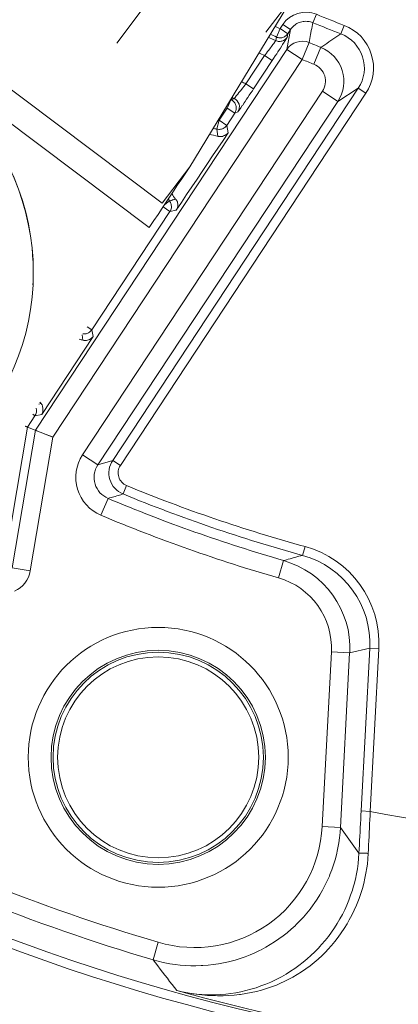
# Model space of a CAD drawing. Header units: inches. Extents: x 0 to 210, y -297 to 0.
# Tile 9 of 76: x 92.45 to 96.59, y -224.68 to -213.9. Entities that reach past the tile are written whole.
import ezdxf

# ---------------------------------------------------------------- set-up
doc = ezdxf.new("R2010")
doc.units = ezdxf.units.IN
doc.header["$MEASUREMENT"] = 0
doc.layers.add('Lag 4', color=7, linetype='Continuous')

msp = doc.modelspace()

# ---------------------------------------------------------------- linework, layer by layer
at = {"layer": 'Lag 4', "color": 7, "lineweight": 9, "true_color": 0xffffff}
for points in [[(90.177, -213.022), (94.008, -215.908)], [(89.844, -213.147), (93.865, -216.176)], [(94.309, -215.509), (95.443, -213.639)], [(95.443, -213.639), (95.142, -214.038)], [(93.511, -214.158), (93.812, -213.758)], [(95.656, -213.933), (95.694, -213.84)], [(95.298, -213.998), (95.328, -213.952)], [(95.328, -213.952), (95.412, -214.007)], [(95.656, -213.933), (95.642, -213.928), (95.629, -213.924), (95.615, -213.921), (95.6, -213.919), (95.592, -213.918), (95.577, -213.917), (95.562, -213.918), (95.548, -213.92), (95.534, -213.922), (95.52, -213.926), (95.507, -213.93), (95.494, -213.936), (95.481, -213.943), (95.469, -213.95), (95.457, -213.959), (95.45, -213.964), (95.439, -213.974), (95.429, -213.984), (95.42, -213.995), (95.412, -214.007)], [(95.656, -213.932), (95.652, -213.954), (95.647, -213.976), (95.643, -213.998), (95.639, -214.02), (95.635, -214.042), (95.631, -214.063), (95.627, -214.085), (95.623, -214.107), (95.619, -214.129), (95.615, -214.151)], [(95.999, -213.962), (95.963, -214.056)], [(95.257, -214.09), (95.298, -213.998)], [(95.381, -214.053), (95.375, -214.061), (95.368, -214.069), (95.361, -214.075), (95.353, -214.081), (95.344, -214.087), (95.335, -214.091), (95.326, -214.094), (95.316, -214.097), (95.306, -214.098), (95.296, -214.098), (95.285, -214.097), (95.276, -214.096), (95.266, -214.093), (95.257, -214.09)], [(95.381, -214.053), (95.298, -213.998)], [(95.372, -214.225), (95.412, -214.007)], [(95.381, -214.053), (95.374, -214.093)], [(95.381, -214.053), (95.412, -214.007)], [(95.742, -214.204), (95.764, -214.189), (95.786, -214.174), (95.808, -214.159), (95.83, -214.144), (95.853, -214.129), (95.875, -214.114), (95.897, -214.099), (95.919, -214.084), (95.941, -214.069), (95.963, -214.054)], [(95.127, -214.293), (95.136, -214.281), (95.149, -214.265), (95.161, -214.248), (95.174, -214.232), (95.182, -214.221), (95.195, -214.204), (95.201, -214.196), (95.213, -214.18), (95.216, -214.176), (95.228, -214.159), (95.24, -214.144), (95.244, -214.138), (95.247, -214.133), (95.249, -214.13), (95.249, -214.13), (95.25, -214.129)], [(95.374, -214.093), (95.373, -214.094), (95.373, -214.095), (95.37, -214.099), (95.366, -214.106), (95.361, -214.115), (95.346, -214.14), (95.341, -214.146), (95.325, -214.172), (95.317, -214.185), (95.301, -214.21), (95.289, -214.228), (95.272, -214.253), (95.26, -214.272), (95.244, -214.297), (95.227, -214.323), (95.21, -214.348)], [(95.257, -214.09), (95.25, -214.129)], [(95.25, -214.129), (95.259, -214.132), (95.269, -214.135), (95.277, -214.137), (95.287, -214.137), (95.298, -214.137), (95.308, -214.136), (95.317, -214.134), (95.327, -214.131), (95.336, -214.126), (95.345, -214.121), (95.353, -214.115), (95.353, -214.115), (95.361, -214.108), (95.368, -214.101), (95.374, -214.093)], [(95.539, -214.335), (95.615, -214.151)], [(95.372, -214.225), (92.622, -218.395)], [(95.372, -214.225), (95.539, -214.335)], [(95.742, -214.202), (95.668, -214.388)], [(95.539, -214.335), (92.813, -218.469)], [(94.923, -214.602), (95.127, -214.293)], [(95.006, -214.657), (95.21, -214.348)], [(95.127, -214.293), (95.21, -214.348)], [(94.923, -214.602), (94.914, -214.614), (94.901, -214.63), (94.888, -214.647), (94.876, -214.663), (94.867, -214.674), (94.854, -214.69), (94.847, -214.698), (94.834, -214.714), (94.831, -214.719), (94.818, -214.735), (94.806, -214.75), (94.801, -214.755), (94.798, -214.759), (94.795, -214.762), (94.795, -214.762), (94.794, -214.763)], [(95.006, -214.657), (94.923, -214.602)], [(93.137, -218.663), (95.761, -214.684)], [(96.153, -214.649), (93.466, -218.724)], [(96.236, -214.704), (93.55, -218.779)], [(95.006, -214.657), (94.994, -214.677), (94.977, -214.702), (94.96, -214.727), (94.943, -214.753), (94.931, -214.771), (94.914, -214.796), (94.906, -214.809), (94.889, -214.834), (94.884, -214.84), (94.867, -214.865), (94.851, -214.889), (94.845, -214.897), (94.84, -214.903), (94.837, -214.907), (94.837, -214.907), (94.836, -214.909)], [(95.761, -214.684), (95.928, -214.794)], [(96.153, -214.649), (95.928, -214.794)], [(96.153, -214.649), (96.237, -214.704)], [(93.304, -218.773), (95.928, -214.794)], [(94.76, -214.776), (94.724, -214.854)], [(94.76, -214.776), (94.764, -214.775), (94.767, -214.774), (94.771, -214.772), (94.774, -214.771), (94.777, -214.77), (94.781, -214.768), (94.784, -214.767), (94.787, -214.766), (94.791, -214.764), (94.794, -214.763)], [(94.802, -214.922), (94.807, -214.914), (94.811, -214.904), (94.814, -214.894), (94.816, -214.888), (94.818, -214.878), (94.818, -214.868), (94.818, -214.858), (94.816, -214.848), (94.814, -214.838), (94.811, -214.829), (94.806, -214.82), (94.801, -214.811), (94.797, -214.805), (94.79, -214.798), (94.783, -214.791), (94.775, -214.785)], [(94.63, -215.001), (94.718, -214.867)], [(94.713, -215.057), (94.802, -214.922)], [(94.724, -214.854), (94.718, -214.867)], [(94.718, -214.867), (94.802, -214.922)], [(94.836, -214.909), (94.802, -214.922)], [(94.607, -215.093), (94.63, -215.001)], [(94.713, -215.057), (94.63, -215.001)], [(94.162, -215.984), (94.218, -215.9), (94.275, -215.815), (94.332, -215.73), (94.389, -215.645), (94.446, -215.561), (94.503, -215.476), (94.559, -215.391), (94.616, -215.307), (94.673, -215.222), (94.73, -215.137)], [(94.713, -215.057), (94.707, -215.065), (94.7, -215.072), (94.7, -215.072), (94.692, -215.079), (94.684, -215.085), (94.675, -215.09), (94.666, -215.095), (94.656, -215.098), (94.647, -215.1), (94.636, -215.101), (94.626, -215.101), (94.626, -215.101), (94.615, -215.1), (94.606, -215.099)], [(94.607, -215.093), (94.606, -215.099)], [(94.616, -215.176), (94.606, -215.099)], [(94.616, -215.176), (94.619, -215.177), (94.629, -215.179), (94.639, -215.18), (94.649, -215.18), (94.659, -215.179), (94.669, -215.177), (94.679, -215.173), (94.68, -215.173), (94.691, -215.168), (94.701, -215.162), (94.708, -215.158), (94.713, -215.154), (94.72, -215.148), (94.726, -215.143), (94.73, -215.137)], [(94.713, -215.057), (94.73, -215.137)], [(93.865, -216.176), (93.873, -216.164), (93.917, -216.098), (93.962, -216.031), (94.006, -215.964), (94.051, -215.898), (94.095, -215.831), (94.132, -215.776), (94.176, -215.709), (94.221, -215.643), (94.265, -215.576), (94.309, -215.509)], [(94.309, -215.509), (94.008, -215.908)], [(94.033, -215.925), (94.089, -215.883)], [(94.087, -215.884), (94.094, -215.882), (94.101, -215.88), (94.108, -215.878), (94.115, -215.876), (94.122, -215.873), (94.129, -215.871), (94.136, -215.869), (94.143, -215.867), (94.15, -215.865), (94.157, -215.863)], [(94.093, -215.999), (94.098, -215.991), (94.102, -215.981), (94.105, -215.972), (94.106, -215.97), (94.108, -215.96), (94.109, -215.95), (94.109, -215.94), (94.107, -215.93), (94.105, -215.921), (94.102, -215.911), (94.098, -215.901), (94.093, -215.892), (94.087, -215.884)], [(94.16, -215.983), (94.166, -215.975), (94.17, -215.966), (94.171, -215.964), (94.174, -215.955), (94.177, -215.945), (94.178, -215.935), (94.179, -215.925), (94.178, -215.915), (94.176, -215.905), (94.174, -215.895), (94.172, -215.889), (94.167, -215.88), (94.162, -215.871), (94.157, -215.863)], [(93.237, -217.295), (94.092, -215.998)], [(94.017, -215.949), (94.092, -215.998)], [(94.162, -215.984), (94.092, -215.998)], [(93.237, -217.295), (93.231, -217.303), (93.224, -217.311), (93.22, -217.315), (93.211, -217.322), (93.203, -217.327), (93.194, -217.332), (93.185, -217.335), (93.175, -217.338), (93.165, -217.34), (93.159, -217.34), (93.148, -217.34), (93.138, -217.339)], [(93.237, -217.295), (93.186, -217.262)], [(93.237, -217.295), (93.252, -217.368)], [(92.69, -218.221), (93.252, -217.368)], [(93.139, -217.409), (93.131, -217.35)], [(93.139, -217.409), (93.149, -217.411), (93.158, -217.412), (93.161, -217.412), (93.171, -217.412), (93.18, -217.411), (93.19, -217.409), (93.201, -217.405), (93.201, -217.405), (93.212, -217.4), (93.222, -217.395), (93.229, -217.39), (93.235, -217.386), (93.242, -217.38), (93.248, -217.374), (93.252, -217.368)], [(92.657, -218.109), (92.682, -218.102)], [(92.69, -218.221), (92.693, -218.215), (92.696, -218.208), (92.699, -218.199), (92.701, -218.192), (92.702, -218.183), (92.703, -218.171), (92.703, -218.16), (92.703, -218.16), (92.702, -218.149), (92.7, -218.139), (92.698, -218.129), (92.694, -218.12), (92.693, -218.118), (92.688, -218.11), (92.682, -218.102)], [(92.535, -218.36), (92.616, -218.236)], [(92.592, -218.22), (92.616, -218.236)], [(92.69, -218.221), (92.616, -218.236)], [(92.3, -219.749), (92.535, -218.36)], [(92.507, -218.349), (92.508, -218.349), (92.511, -218.35), (92.513, -218.352), (92.516, -218.353), (92.519, -218.354), (92.521, -218.355), (92.524, -218.356), (92.527, -218.357), (92.529, -218.358), (92.532, -218.359), (92.535, -218.36)], [(92.813, -218.469), (92.535, -218.36)], [(92.622, -218.395), (92.368, -219.9)], [(92.813, -218.469), (92.565, -219.934)], [(92.624, -218.395), (92.622, -218.395)], [(92.637, -218.4), (92.624, -218.395)], [(92.813, -218.469), (92.788, -218.459), (92.717, -218.432)], [(93.304, -218.773), (93.137, -218.663)], [(93.304, -218.773), (93.466, -218.724)], [(93.55, -218.779), (93.466, -218.724)], [(93.58, -219.092), (93.619, -218.998)], [(93.58, -219.092), (93.571, -219.095), (93.555, -219.1), (93.539, -219.105), (93.527, -219.108), (93.51, -219.113), (93.494, -219.118), (93.477, -219.123), (93.465, -219.127), (93.448, -219.132), (93.432, -219.136), (93.416, -219.141)], [(93.338, -219.325), (93.416, -219.141)], [(95.571, -219.668), (95.544, -219.765)], [(95.334, -219.822), (95.345, -219.819), (95.366, -219.813), (95.387, -219.807), (95.408, -219.801), (95.429, -219.795), (95.45, -219.789), (95.471, -219.783), (95.492, -219.777), (95.503, -219.774), (95.524, -219.768), (95.545, -219.762)], [(95.335, -219.819), (95.28, -220.011)], [(92.565, -219.934), (92.368, -219.9)], [(95.758, -222.731), (95.858, -220.821)], [(95.858, -220.821), (96.058, -220.832)], [(95.958, -222.742), (96.058, -220.832)], [(96.278, -220.781), (96.058, -220.832)], [(96.278, -220.781), (96.184, -222.562)], [(96.278, -220.781), (96.377, -220.786)], [(96.377, -220.786), (96.284, -222.567)], [(96.16, -223.026), (96.163, -222.98), (96.165, -222.933), (96.167, -222.887), (96.17, -222.84), (96.172, -222.794), (96.175, -222.747), (96.177, -222.701), (96.179, -222.655), (96.182, -222.608), (96.184, -222.562)], [(96.284, -222.567), (96.184, -222.562)], [(96.284, -222.567), (96.282, -222.613), (96.279, -222.659), (96.277, -222.705), (96.275, -222.751), (96.272, -222.797), (96.27, -222.843), (96.268, -222.889), (96.265, -222.935), (96.263, -222.981), (96.261, -223.027)], [(93.908, -224.192), (93.963, -224.207), (94.018, -224.22), (94.074, -224.231), (94.092, -224.235), (94.149, -224.243), (94.206, -224.25), (94.263, -224.254), (94.32, -224.257), (94.377, -224.257), (94.434, -224.256), (94.453, -224.255), (94.509, -224.25), (94.566, -224.244), (94.623, -224.236), (94.678, -224.225), (94.734, -224.213), (94.79, -224.199), (94.807, -224.194), (94.862, -224.177), (94.916, -224.158), (94.969, -224.137), (95.021, -224.115), (95.073, -224.09), (95.089, -224.082), (95.14, -224.055), (95.189, -224.026), (95.237, -223.996), (95.284, -223.964), (95.33, -223.93), (95.375, -223.895), (95.418, -223.858), (95.461, -223.819), (95.474, -223.806), (95.514, -223.766), (95.553, -223.724), (95.59, -223.681), (95.626, -223.636), (95.66, -223.59), (95.671, -223.575), (95.703, -223.528), (95.733, -223.479), (95.761, -223.43), (95.788, -223.38), (95.813, -223.328), (95.836, -223.276), (95.843, -223.259), (95.863, -223.206), (95.882, -223.152), (95.898, -223.097), (95.913, -223.042), (95.926, -222.986), (95.936, -222.93), (95.939, -222.912), (95.947, -222.855), (95.953, -222.799), (95.957, -222.742)], [(95.958, -222.742), (95.758, -222.731)], [(95.958, -222.742), (96.16, -223.026)], [(94.167, -224.529), (94.221, -224.541), (94.276, -224.552), (94.331, -224.56), (94.386, -224.567), (94.442, -224.572), (94.483, -224.574), (94.539, -224.575), (94.59, -224.574), (94.646, -224.572), (94.702, -224.567), (94.758, -224.56), (94.814, -224.552), (94.869, -224.541), (94.924, -224.528), (94.979, -224.513), (95.034, -224.497), (95.088, -224.478), (95.142, -224.457), (95.195, -224.435), (95.209, -224.428), (95.261, -224.403), (95.312, -224.377), (95.362, -224.348), (95.41, -224.318), (95.458, -224.287), (95.504, -224.254), (95.548, -224.219), (95.592, -224.183), (95.635, -224.144), (95.677, -224.104), (95.717, -224.063), (95.733, -224.046), (95.751, -224.025), (95.789, -223.981), (95.825, -223.936), (95.859, -223.889), (95.892, -223.842), (95.923, -223.794), (95.951, -223.745), (95.979, -223.695), (96.004, -223.644), (96.028, -223.592), (96.049, -223.539), (96.069, -223.485), (96.088, -223.43), (96.097, -223.398), (96.107, -223.364), (96.121, -223.308), (96.133, -223.252), (96.143, -223.196), (96.15, -223.139), (96.156, -223.083), (96.16, -223.026)], [(94.167, -224.529), (94.227, -224.543), (94.287, -224.555), (94.348, -224.565), (94.41, -224.573), (94.473, -224.58), (94.504, -224.582), (94.55, -224.584), (94.612, -224.586), (94.673, -224.585), (94.734, -224.583), (94.795, -224.578), (94.855, -224.572), (94.865, -224.57), (94.923, -224.561), (94.982, -224.551), (95.039, -224.538), (95.095, -224.523), (95.15, -224.506), (95.204, -224.488), (95.257, -224.468), (95.31, -224.445), (95.335, -224.434), (95.386, -224.409), (95.436, -224.382), (95.485, -224.353), (95.533, -224.323), (95.58, -224.291), (95.626, -224.257), (95.67, -224.221), (95.714, -224.184), (95.756, -224.145), (95.797, -224.104), (95.821, -224.079), (95.859, -224.036), (95.896, -223.991), (95.932, -223.945), (95.966, -223.897), (95.999, -223.848), (96.03, -223.798), (96.047, -223.769), (96.054, -223.755), (96.082, -223.703), (96.108, -223.65), (96.132, -223.595), (96.14, -223.577), (96.161, -223.522), (96.181, -223.467), (96.198, -223.412), (96.213, -223.356), (96.226, -223.299), (96.237, -223.242), (96.246, -223.184), (96.252, -223.144), (96.257, -223.086), (96.261, -223.027)], [(96.261, -223.027), (96.255, -223.027), (96.245, -223.026), (96.234, -223.026), (96.224, -223.026), (96.217, -223.025), (96.207, -223.025), (96.201, -223.025), (96.191, -223.025), (96.188, -223.025), (96.178, -223.025), (96.177, -223.025), (96.169, -223.025), (96.168, -223.025), (96.163, -223.026), (96.161, -223.026), (96.16, -223.026)], [(93.965, -224), (93.908, -224.192)], [(93.908, -224.192), (93.934, -224.226), (93.96, -224.259), (93.986, -224.293), (94.012, -224.327), (94.038, -224.36), (94.064, -224.394), (94.089, -224.428), (94.115, -224.461), (94.141, -224.495), (94.167, -224.529)]]:
    msp.add_lwpolyline(points, dxfattribs=at)
for points in [[(122.034, -203.445), (122.034, -191.295), (112.185, -181.445), (100.034, -181.445), (87.884, -181.445), (78.034, -191.295), (78.034, -203.445), (78.034, -215.595), (87.884, -225.445), (100.034, -225.445), (112.185, -225.445), (122.034, -215.595), (122.034, -203.445)], [(121.936, -203.445), (121.936, -191.349), (112.13, -181.544), (100.034, -181.544), (87.939, -181.544), (78.133, -191.349), (78.133, -203.445), (78.133, -215.541), (87.939, -225.347), (100.034, -225.347), (112.13, -225.347), (121.936, -215.541), (121.936, -203.445)], [(92.598, -216.668), (92.598, -215.204), (91.411, -214.018), (89.948, -214.018), (88.484, -214.018), (87.298, -215.204), (87.298, -216.668), (87.298, -218.131), (88.484, -219.318), (89.948, -219.318), (91.411, -219.318), (92.598, -218.131), (92.598, -216.668)], [(95.386, -221.975), (95.386, -221.19), (94.75, -220.553), (93.964, -220.553), (93.179, -220.553), (92.542, -221.19), (92.542, -221.975), (92.542, -222.76), (93.179, -223.397), (93.964, -223.397), (94.75, -223.397), (95.386, -222.76), (95.386, -221.975)], [(95.136, -221.975), (95.136, -221.328), (94.612, -220.803), (93.964, -220.803), (93.317, -220.803), (92.792, -221.328), (92.792, -221.975), (92.792, -222.622), (93.317, -223.147), (93.964, -223.147), (94.612, -223.147), (95.136, -222.622), (95.136, -221.975)], [(95.114, -221.975), (95.114, -221.34), (94.599, -220.825), (93.964, -220.825), (93.329, -220.825), (92.814, -221.34), (92.814, -221.975), (92.814, -222.61), (93.329, -223.125), (93.964, -223.125), (94.599, -223.125), (95.114, -222.61), (95.114, -221.975)], [(95.064, -221.975), (95.064, -221.368), (94.572, -220.875), (93.964, -220.875), (93.357, -220.875), (92.864, -221.368), (92.864, -221.975), (92.864, -222.583), (93.357, -223.075), (93.964, -223.075), (94.572, -223.075), (95.064, -222.583), (95.064, -221.975)]]:
    msp.add_open_spline(points, degree=3, knots=[0, 0, 0, 0, 1, 1, 1, 2, 2, 2, 3, 3, 3, 4, 4, 4, 4], dxfattribs=at)
for points in [[(95.694, -213.84), (95.561, -213.785), (95.407, -213.832), (95.328, -213.952)], [(95.694, -213.84), (95.795, -213.883), (95.897, -213.923), (95.999, -213.962)], [(92.594, -216.535), (92.521, -215.073), (91.277, -213.948), (89.815, -214.021)], [(95.656, -213.933), (95.757, -213.975), (95.86, -214.016), (95.963, -214.056)], [(95.999, -213.962), (96.14, -214.017), (96.249, -214.132), (96.295, -214.276)], [(95.188, -214.059), (95.211, -214.069), (95.234, -214.079), (95.257, -214.09)], [(95.24, -213.972), (95.26, -213.981), (95.279, -213.99), (95.298, -213.998)], [(95.963, -214.056), (96.076, -214.099), (96.163, -214.191), (96.2, -214.307)], [(95.168, -214.092), (95.195, -214.104), (95.222, -214.117), (95.25, -214.129)], [(95.615, -214.151), (95.526, -214.114), (95.424, -214.145), (95.371, -214.225)], [(95.615, -214.151), (95.657, -214.168), (95.7, -214.185), (95.742, -214.202)], [(95.064, -214.264), (95.085, -214.274), (95.106, -214.283), (95.127, -214.293)], [(95.742, -214.204), (95.854, -214.248), (95.94, -214.34), (95.976, -214.455)], [(96.295, -214.276), (96.342, -214.421), (96.32, -214.578), (96.236, -214.704)], [(95.539, -214.335), (95.582, -214.353), (95.625, -214.371), (95.668, -214.388)], [(95.668, -214.388), (95.724, -214.41), (95.767, -214.456), (95.785, -214.514)], [(96.2, -214.307), (96.237, -214.422), (96.22, -214.548), (96.153, -214.649)], [(95.976, -214.455), (96.012, -214.569), (95.995, -214.694), (95.929, -214.795)], [(94.873, -214.579), (94.89, -214.587), (94.906, -214.594), (94.923, -214.602)], [(95.785, -214.514), (95.803, -214.571), (95.794, -214.634), (95.761, -214.684)], [(94.775, -214.785), (94.77, -214.781), (94.765, -214.779), (94.76, -214.776)], [(94.769, -214.751), (94.777, -214.755), (94.786, -214.759), (94.794, -214.763)], [(94.794, -214.763), (94.821, -214.775), (94.84, -214.798), (94.848, -214.826)], [(94.848, -214.826), (94.856, -214.854), (94.852, -214.884), (94.836, -214.909)], [(94.703, -214.86), (94.708, -214.862), (94.713, -214.864), (94.718, -214.867)], [(94.63, -215.001), (94.626, -215.001), (94.622, -215), (94.618, -214.999)], [(94.606, -215.099), (94.591, -215.095), (94.577, -215.092), (94.563, -215.09)], [(94.616, -215.176), (94.585, -215.167), (94.554, -215.16), (94.522, -215.157)], [(94.074, -215.863), (94.079, -215.87), (94.083, -215.876), (94.088, -215.883)], [(94.113, -215.804), (94.125, -215.825), (94.14, -215.845), (94.155, -215.864)], [(92.594, -216.801), (92.597, -216.756), (92.598, -216.712), (92.598, -216.668)], [(93.139, -217.409), (93.126, -217.405), (93.114, -217.402), (93.101, -217.399)], [(92.629, -218.154), (92.637, -218.182), (92.632, -218.212), (92.616, -218.236)], [(92.67, -218.087), (92.674, -218.092), (92.678, -218.097), (92.682, -218.102)], [(93.137, -218.663), (93.063, -218.775), (93.043, -218.913), (93.082, -219.041)], [(93.304, -218.773), (93.263, -218.835), (93.252, -218.912), (93.273, -218.983)], [(93.467, -218.724), (93.425, -218.786), (93.414, -218.863), (93.436, -218.935)], [(93.55, -218.779), (93.525, -218.816), (93.519, -218.863), (93.532, -218.905)], [(93.532, -218.905), (93.545, -218.948), (93.577, -218.983), (93.618, -219)], [(93.273, -218.983), (93.295, -219.055), (93.347, -219.112), (93.416, -219.141)], [(93.436, -218.935), (93.458, -219.006), (93.511, -219.064), (93.58, -219.092)], [(93.618, -219), (94.255, -219.263), (94.907, -219.486), (95.57, -219.668)], [(93.082, -219.041), (93.121, -219.169), (93.215, -219.274), (93.338, -219.325)], [(93.58, -219.092), (94.22, -219.357), (94.876, -219.581), (95.544, -219.765)], [(93.416, -219.141), (94.041, -219.405), (94.682, -219.631), (95.335, -219.819)], [(93.338, -219.325), (93.971, -219.592), (94.619, -219.821), (95.28, -220.011)], [(95.57, -219.668), (96.069, -219.805), (96.404, -220.27), (96.377, -220.786)], [(95.544, -219.765), (95.997, -219.889), (96.302, -220.312), (96.278, -220.781)], [(95.334, -219.822), (95.782, -219.948), (96.083, -220.367), (96.061, -220.832)], [(92.392, -220.157), (92.484, -220.116), (92.548, -220.032), (92.565, -219.934)], [(95.28, -220.011), (95.638, -220.113), (95.878, -220.449), (95.858, -220.821)], [(86.801, -220.304), (88.933, -221.978), (91.364, -223.232), (93.964, -224)], [(86.678, -220.461), (88.83, -222.151), (91.284, -223.417), (93.908, -224.192)], [(96.284, -222.567), (98.104, -222.924), (99.965, -223.019), (101.812, -222.85)], [(95.169, -223.801), (95.519, -223.553), (95.736, -223.159), (95.758, -222.731)], [(93.964, -224), (94.375, -224.122), (94.819, -224.048), (95.169, -223.801)], [(94.167, -224.529), (97.275, -225.393), (100.536, -225.56), (103.716, -225.018)]]:
    msp.add_open_spline(points, degree=3, dxfattribs=at)

doc.saveas('drawing.dxf')
